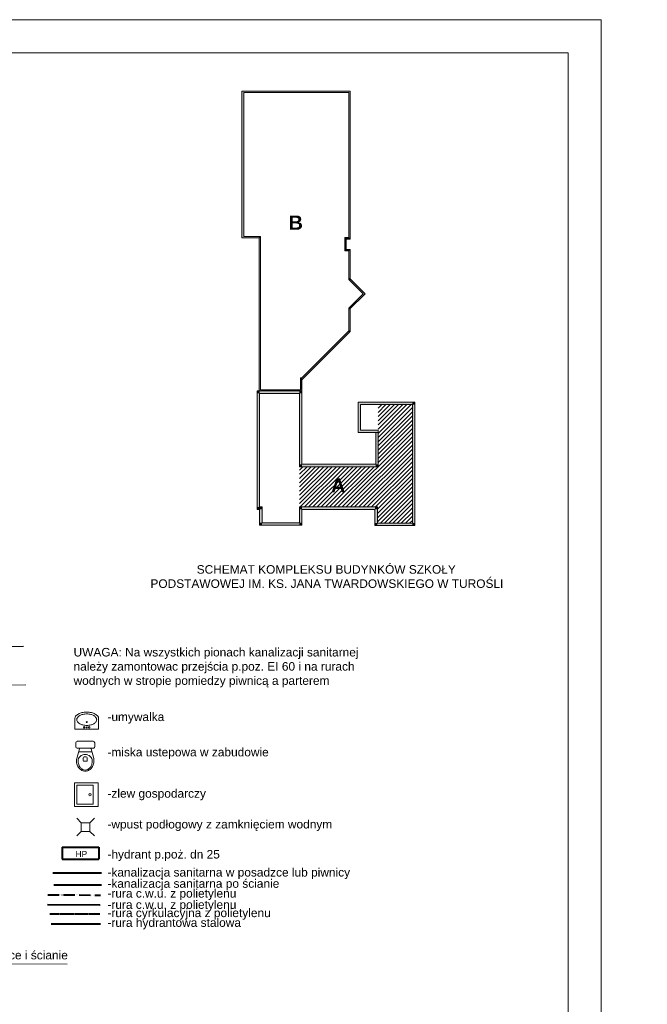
# Model space of a CAD drawing. Header units: millimetres. Extents: x 1385 to 11131, y 1971 to 6171.
# Tile 28 of 28: x 6356 to 7682, y 4090 to 6171. Entities that reach past the tile are written whole.
import ezdxf
from ezdxf.lldxf.tags import DXFTag

# ---------------------------------------------------------------- set-up
doc = ezdxf.new("R2010")
doc.units = ezdxf.units.MM
for name, pattern in [('ACAD_ISO05W100', [33, 24, -3, 0, -3, 0, -3]), ('HIDDEN', [0.125, 0.085, -0.04]), ('{ Half Dash }', [0])]:
    doc.linetypes.add(name, pattern=pattern)
for name, color, linetype, lineweight in [('A_opisy', 81, 'Continuous', 13), ('A_sanitarka', 140, 'Continuous', 13), ('ciepła woda', 1, 'ACAD_ISO05W100', 40), ('cyrkulacja', 200, 'HIDDEN', 40), ('Instalacja hydrantowa', 4, 'Continuous', 40), ('kanal saniat', 24, 'Continuous', 40), ('opis ks', 7, 'Continuous', 25), ('opis wody', 7, '{ Half Dash }', 15), ('sanitarka', 140, 'Continuous', 13), ('zimna woda', 160, 'Continuous', 40)]:
    doc.layers.add(name, color=color, linetype=linetype, lineweight=lineweight)
doc.layers.add('Konstrukcja - Ściany zew', color=7, linetype='Continuous')
doc.layers.add('Opisy - Teksty', color=7, linetype='Continuous')
doc.styles.get("Standard").update_dxf_attribs({"font": 'arial.ttf'})
doc.styles.add('STYL_AUTOMATYCZNY_1', font='arial.ttf')
tags = doc.linetypes.add('DASH', pattern=[15, 10, -5]).pattern_tags.tags
tags[6:7] = [DXFTag(74, 4), DXFTag(75, 0), DXFTag(340, '0'), DXFTag(46, 0.0), DXFTag(50, 0.0), DXFTag(44, 0.0), DXFTag(45, 0.0)]
tags[4:5] = [DXFTag(74, 4), DXFTag(75, 0), DXFTag(340, '0'), DXFTag(46, 0.0), DXFTag(50, 0.0), DXFTag(44, 0.0), DXFTag(45, 0.0)]

# ---------------------------------------------------------------- blocks, each defined once
blk = doc.blocks.new('Ściana_78_1', base_point=(29954, 22165))
at = {"layer": 'Konstrukcja - Ściany zew', "linetype": 'Continuous', "lineweight": 0, "true_color": 0x000000}
for points in [[(29954, 22165), (30005, 22216), (29954, 22216)], [(29954, 22165), (30005, 22165), (30005, 22216)], [(30005, 20665), (30005, 22165), (29954, 22165), (29954, 20665)], [(30005, 20665), (29954, 20614), (30005, 20614)], [(29954, 20665), (29954, 20614), (30005, 20665)]]:
    blk.add_hatch(color=18, dxfattribs=at).paths.add_polyline_path(points)
at = {"layer": 'Konstrukcja - Ściany zew', "color": 7, "linetype": 'Continuous', "lineweight": 15, "flags": 128}
for points in [[(30005, 22216), (29954, 22216)], [(29954, 22165), (29954, 20614)], [(30005, 20665), (30005, 22216)], [(29954, 20614), (30005, 20614)]]:
    blk.add_lwpolyline(points, dxfattribs=at)
blk = doc.blocks.new('Ściana_79_1', base_point=(29954, 19431))
at = {"layer": 'Konstrukcja - Ściany zew', "linetype": 'Continuous', "lineweight": 0, "true_color": 0x000000}
for points in [[(29163, 19431), (29112, 19431), (29112, 19380)], [(29163, 19431), (29112, 19380), (29163, 19380)], [(29163, 19380), (29954, 19380), (29954, 19431), (29163, 19431)], [(30005, 19431), (29954, 19431), (30005, 19380)], [(29954, 19431), (29954, 19380), (30005, 19380)]]:
    blk.add_hatch(color=18, dxfattribs=at).paths.add_polyline_path(points)
at = {"layer": 'Konstrukcja - Ściany zew', "color": 7, "linetype": 'Continuous', "lineweight": 15, "flags": 128}
for points in [[(29112, 19380), (29112, 19431)], [(29112, 19380), (30005, 19380)], [(29954, 19431), (29163, 19431)], [(30005, 19380), (30005, 19431)]]:
    blk.add_lwpolyline(points, dxfattribs=at)
blk = doc.blocks.new('Ściana_80_1', base_point=(29163, 19431))
at = {"layer": 'Konstrukcja - Ściany zew', "linetype": 'Continuous', "lineweight": 0, "true_color": 0x000000}
for points in [[(29112, 19712), (29163, 19763), (29112, 19763)], [(29112, 19712), (29163, 19712), (29163, 19763)], [(29112, 19712), (29112, 19431), (29163, 19431), (29163, 19712)]]:
    blk.add_hatch(color=18, dxfattribs=at).paths.add_polyline_path(points)
at = {"layer": 'Konstrukcja - Ściany zew', "color": 7, "linetype": 'Continuous', "lineweight": 15, "flags": 128}
for points in [[(29163, 19763), (29112, 19763)], [(29112, 19712), (29112, 19431)], [(29163, 19431), (29163, 19763)]]:
    blk.add_lwpolyline(points, dxfattribs=at)
blk = doc.blocks.new('Ściana_81_1', base_point=(29954, 19763))
at = {"layer": 'Konstrukcja - Ściany zew', "linetype": 'Continuous', "lineweight": 0, "true_color": 0x000000}
for points in [[(30005, 19712), (29954, 19763), (29954, 19712)], [(29954, 19763), (30005, 19712), (30005, 19763)], [(31550, 19763), (30005, 19763), (30005, 19712), (31550, 19712)], [(31550, 19712), (31601, 19712), (31601, 19763)], [(31550, 19763), (31550, 19712), (31601, 19763)]]:
    blk.add_hatch(color=18, dxfattribs=at).paths.add_polyline_path(points)
at = {"layer": 'Konstrukcja - Ściany zew', "color": 7, "linetype": 'Continuous', "lineweight": 15, "flags": 128}
for points in [[(29954, 19763), (29954, 19712)], [(31601, 19763), (29954, 19763)], [(30005, 19712), (31550, 19712)], [(31601, 19763), (31601, 19712)]]:
    blk.add_lwpolyline(points, dxfattribs=at)
blk = doc.blocks.new('Ściana_82_1', base_point=(29954, 19763))
at = {"layer": 'Konstrukcja - Ściany zew', "linetype": 'Continuous', "lineweight": 0, "true_color": 0x000000}
blk.add_hatch(color=18, dxfattribs=at).paths.add_polyline_path([(30005, 19431), (30005, 19712), (29954, 19712), (29954, 19431)])
at = {"layer": 'Konstrukcja - Ściany zew', "color": 7, "linetype": 'Continuous', "lineweight": 15, "flags": 128}
for points in [[(29954, 19712), (29954, 19431)], [(30005, 19431), (30005, 19712)]]:
    blk.add_lwpolyline(points, dxfattribs=at)
blk = doc.blocks.new('Ściana_83_1', base_point=(29954, 22165))
at = {"layer": 'Konstrukcja - Ściany zew', "linetype": 'Continuous', "lineweight": 0, "true_color": 0x000000}
for points in [[(29112, 22165), (29061, 22216), (29061, 22165)], [(29112, 22216), (29061, 22216), (29112, 22165)], [(29112, 22165), (29954, 22165), (29954, 22216), (29112, 22216)]]:
    blk.add_hatch(color=18, dxfattribs=at).paths.add_polyline_path(points)
at = {"layer": 'Konstrukcja - Ściany zew', "color": 7, "linetype": 'Continuous', "lineweight": 15, "flags": 128}
for points in [[(29061, 22216), (29061, 22165)], [(29954, 22216), (29061, 22216)], [(29112, 22165), (29954, 22165)]]:
    blk.add_lwpolyline(points, dxfattribs=at)
blk = doc.blocks.new('Ściana_84_1', base_point=(29112, 22165))
at = {"layer": 'Konstrukcja - Ściany zew', "linetype": 'Continuous', "lineweight": 0, "true_color": 0x000000}
blk.add_hatch(color=18, dxfattribs=at).paths.add_polyline_path([(29061, 22165), (29061, 19763), (29112, 19763), (29112, 22165)])
at = {"layer": 'Konstrukcja - Ściany zew', "color": 7, "linetype": 'Continuous', "lineweight": 15, "flags": 128}
for points in [[(29061, 22165), (29061, 19763)], [(29112, 19763), (29112, 22165)]]:
    blk.add_lwpolyline(points, dxfattribs=at)
blk = doc.blocks.new('Ściana_85_1', base_point=(31550, 19763))
at = {"layer": 'Konstrukcja - Ściany zew', "linetype": 'Continuous', "lineweight": 0, "true_color": 0x000000}
for points in [[(31601, 19422), (31601, 19712), (31550, 19712), (31550, 19422)], [(31601, 19422), (31550, 19371), (31601, 19371)], [(31550, 19422), (31550, 19371), (31601, 19422)]]:
    blk.add_hatch(color=18, dxfattribs=at).paths.add_polyline_path(points)
at = {"layer": 'Konstrukcja - Ściany zew', "color": 7, "linetype": 'Continuous', "lineweight": 15, "flags": 128}
for points in [[(31550, 19712), (31550, 19371)], [(31601, 19422), (31601, 19712)], [(31550, 19371), (31601, 19371)]]:
    blk.add_lwpolyline(points, dxfattribs=at)
blk = doc.blocks.new('Ściana_86_1', base_point=(29163, 19763))
at = {"layer": 'Konstrukcja - Ściany zew', "linetype": 'Continuous', "lineweight": 0, "true_color": 0x000000}
blk.add_hatch(color=18, dxfattribs=at).paths.add_polyline_path([(29112, 19763), (29061, 19763), (29061, 19712), (29112, 19712)])
at = {"layer": 'Konstrukcja - Ściany zew', "color": 7, "linetype": 'Continuous', "lineweight": 15, "flags": 128}
for points in [[(29061, 19763), (29061, 19712)], [(29061, 19712), (29112, 19712)]]:
    blk.add_lwpolyline(points, dxfattribs=at)
blk = doc.blocks.new('Ściana_87_1', base_point=(31550, 19371))
at = {"layer": 'Konstrukcja - Ściany zew', "linetype": 'Continuous', "lineweight": 0, "true_color": 0x000000}
for points in [[(32339, 19422), (31601, 19422), (31601, 19371), (32339, 19371)], [(32339, 19422), (32390, 19371), (32390, 19422)], [(32339, 19371), (32390, 19371), (32339, 19422)]]:
    blk.add_hatch(color=18, dxfattribs=at).paths.add_polyline_path(points)
at = {"layer": 'Konstrukcja - Ściany zew', "color": 7, "linetype": 'Continuous', "lineweight": 15, "flags": 128}
for points in [[(32339, 19422), (31601, 19422)], [(31601, 19371), (32390, 19371)], [(32390, 19371), (32390, 19422)]]:
    blk.add_lwpolyline(points, dxfattribs=at)
blk = doc.blocks.new('Ściana_88_1', base_point=(32339, 19371))
at = {"layer": 'Konstrukcja - Ściany zew', "linetype": 'Continuous', "lineweight": 0, "true_color": 0x000000}
for points in [[(32339, 21928), (32390, 21979), (32339, 21979)], [(32339, 21928), (32390, 21928), (32390, 21979)], [(32339, 21928), (32339, 19422), (32390, 19422), (32390, 21928)]]:
    blk.add_hatch(color=18, dxfattribs=at).paths.add_polyline_path(points)
at = {"layer": 'Konstrukcja - Ściany zew', "color": 7, "linetype": 'Continuous', "lineweight": 15, "flags": 128}
for points in [[(32390, 21979), (32339, 21979)], [(32339, 21928), (32339, 19422)], [(32390, 19422), (32390, 21979)]]:
    blk.add_lwpolyline(points, dxfattribs=at)
blk = doc.blocks.new('Ściana_89_1', base_point=(29954, 20614))
at = {"layer": 'Konstrukcja - Ściany zew', "linetype": 'Continuous', "lineweight": 0, "true_color": 0x000000}
for points in [[(31565, 20665), (30005, 20665), (30005, 20614), (31565, 20614)], [(31616, 20665), (31565, 20665), (31616, 20614)], [(31565, 20614), (31616, 20614), (31565, 20665)]]:
    blk.add_hatch(color=18, dxfattribs=at).paths.add_polyline_path(points)
at = {"layer": 'Konstrukcja - Ściany zew', "color": 7, "linetype": 'Continuous', "lineweight": 15, "flags": 128}
for points in [[(31565, 20665), (30005, 20665)], [(30005, 20614), (31616, 20614)], [(31616, 20614), (31616, 20665)]]:
    blk.add_lwpolyline(points, dxfattribs=at)
blk = doc.blocks.new('Ściana_90_1', base_point=(32339, 21928))
at = {"layer": 'Konstrukcja - Ściany zew', "linetype": 'Continuous', "lineweight": 0, "true_color": 0x000000}
blk.add_hatch(color=18, dxfattribs=at).paths.add_polyline_path([(32339, 21979), (31195, 21979), (31195, 21928), (32339, 21928)])
at = {"layer": 'Konstrukcja - Ściany zew', "color": 7, "linetype": 'Continuous', "lineweight": 15, "flags": 128}
for points in [[(32339, 21979), (31195, 21979)], [(31195, 21979), (31195, 21928)], [(31246, 21928), (32339, 21928)]]:
    blk.add_lwpolyline(points, dxfattribs=at)
blk = doc.blocks.new('Ściana_91_1', base_point=(31616, 21338))
at = {"layer": 'Konstrukcja - Ściany zew', "linetype": 'Continuous', "lineweight": 0, "true_color": 0x000000}
blk.add_hatch(color=18, dxfattribs=at).paths.add_polyline_path([(31616, 20665), (31616, 21338), (31565, 21338), (31565, 20665)])
at = {"layer": 'Konstrukcja - Ściany zew', "color": 7, "linetype": 'Continuous', "lineweight": 15, "flags": 128}
for points in [[(31565, 21338), (31565, 20665)], [(31565, 21338), (31616, 21338)], [(31616, 20665), (31616, 21338)]]:
    blk.add_lwpolyline(points, dxfattribs=at)
blk = doc.blocks.new('Ściana_92_1', base_point=(30005, 22240))
at = {"layer": 'Konstrukcja - Ściany zew', "linetype": 'Continuous', "lineweight": 0, "true_color": 0x000000}
blk.add_hatch(color=18, dxfattribs=at).paths.add_polyline_path([(30005, 22240), (29099, 22240), (29099, 22219), (30005, 22219)])
at = {"layer": 'Konstrukcja - Ściany zew', "color": 7, "linetype": 'Continuous', "lineweight": 15, "flags": 128}
for points in [[(29099, 22240), (29099, 22219)], [(29099, 22219), (30005, 22219)], [(29976, 22240), (29129, 22240)], [(30005, 22219), (30005, 22240)]]:
    blk.add_lwpolyline(points, dxfattribs=at)
blk = doc.blocks.new('Ściana_93_1', base_point=(29976, 22493))
at = {"layer": 'Konstrukcja - Ściany zew', "linetype": 'Continuous', "lineweight": 0, "true_color": 0x000000}
blk.add_hatch(color=18, dxfattribs=at).paths.add_polyline_path([(29976, 22493), (29976, 22240), (30005, 22240), (30005, 22493)])
at = {"layer": 'Konstrukcja - Ściany zew', "color": 7, "linetype": 'Continuous', "lineweight": 15, "flags": 128}
for points in [[(29976, 22493), (29976, 22240)], [(30005, 22493), (29976, 22493)], [(30005, 22240), (30005, 22452)]]:
    blk.add_lwpolyline(points, dxfattribs=at)
blk = doc.blocks.new('Ściana_94_1', base_point=(29129, 22240))
at = {"layer": 'Konstrukcja - Ściany zew', "linetype": 'Continuous', "lineweight": 0, "true_color": 0x000000}
for points in [[(29099, 25450), (29129, 25480), (29099, 25480)], [(29099, 25450), (29129, 25450), (29129, 25480)], [(29099, 25450), (29099, 22240), (29129, 22240), (29129, 25450)]]:
    blk.add_hatch(color=18, dxfattribs=at).paths.add_polyline_path(points)
at = {"layer": 'Konstrukcja - Ściany zew', "color": 7, "linetype": 'Continuous', "lineweight": 15, "flags": 128}
for points in [[(29129, 25480), (29099, 25480)], [(29099, 25450), (29099, 22240)], [(29129, 22240), (29129, 25480)]]:
    blk.add_lwpolyline(points, dxfattribs=at)
blk = doc.blocks.new('Ściana_95_1', base_point=(29129, 25480))
at = {"layer": 'Konstrukcja - Ściany zew', "linetype": 'Continuous', "lineweight": 0, "true_color": 0x000000}
blk.add_hatch(color=18, dxfattribs=at).paths.add_polyline_path([(29099, 25480), (28735, 25480), (28735, 25450), (29099, 25450)])
at = {"layer": 'Konstrukcja - Ściany zew', "color": 7, "linetype": 'Continuous', "lineweight": 15, "flags": 128}
for points in [[(28735, 25480), (28735, 25450)], [(28735, 25450), (29099, 25450)], [(29099, 25480), (28778, 25480)]]:
    blk.add_lwpolyline(points, dxfattribs=at)
blk = doc.blocks.new('Ściana_96_1', base_point=(28778, 25480))
at = {"layer": 'Konstrukcja - Ściany zew', "linetype": 'Continuous', "lineweight": 0, "true_color": 0x000000}
blk.add_hatch(color=18, dxfattribs=at).paths.add_polyline_path([(28778, 25480), (28778, 28553), (28735, 28553), (28735, 25480)])
at = {"layer": 'Konstrukcja - Ściany zew', "color": 7, "linetype": 'Continuous', "lineweight": 15, "flags": 128}
for points in [[(28778, 28553), (28735, 28553)], [(28735, 28553), (28735, 25480)], [(28778, 25480), (28778, 28523)]]:
    blk.add_lwpolyline(points, dxfattribs=at)
blk = doc.blocks.new('Ściana_97_1', base_point=(28778, 28523))
at = {"layer": 'Konstrukcja - Ściany zew', "linetype": 'Continuous', "lineweight": 0, "true_color": 0x000000}
blk.add_hatch(color=18, dxfattribs=at).paths.add_polyline_path([(28778, 28523), (31027, 28523), (31027, 28553), (28778, 28553)])
at = {"layer": 'Konstrukcja - Ściany zew', "color": 7, "linetype": 'Continuous', "lineweight": 15, "flags": 128}
for points in [[(31027, 28553), (28778, 28553)], [(28778, 28523), (30997, 28523)], [(31027, 28523), (31027, 28553)]]:
    blk.add_lwpolyline(points, dxfattribs=at)
blk = doc.blocks.new('Ściana_98_1', base_point=(30997, 28523))
at = {"layer": 'Konstrukcja - Ściany zew', "linetype": 'Continuous', "lineweight": 0, "true_color": 0x000000}
for points in [[(31027, 25457), (31027, 28523), (30997, 28523), (30997, 25457)], [(30997, 25427), (31027, 25427), (30997, 25457)], [(31027, 25457), (30997, 25457), (31027, 25427)]]:
    blk.add_hatch(color=18, dxfattribs=at).paths.add_polyline_path(points)
at = {"layer": 'Konstrukcja - Ściany zew', "color": 7, "linetype": 'Continuous', "lineweight": 15, "flags": 128}
for points in [[(30997, 28523), (30997, 25457)], [(31027, 25427), (31027, 28523)], [(31027, 25427), (30997, 25427)]]:
    blk.add_lwpolyline(points, dxfattribs=at)
blk = doc.blocks.new('Ściana_99_1', base_point=(30997, 25427))
at = {"layer": 'Konstrukcja - Ściany zew', "linetype": 'Continuous', "lineweight": 0, "true_color": 0x000000}
for points in [[(30942, 25427), (30912, 25457), (30912, 25427)], [(30912, 25457), (30942, 25427), (30942, 25457)], [(30997, 25457), (30942, 25457), (30942, 25427), (30997, 25427)]]:
    blk.add_hatch(color=18, dxfattribs=at).paths.add_polyline_path(points)
at = {"layer": 'Konstrukcja - Ściany zew', "color": 7, "linetype": 'Continuous', "lineweight": 15, "flags": 128}
for points in [[(30912, 25457), (30912, 25427)], [(30997, 25457), (30912, 25457)], [(30942, 25427), (30997, 25427)]]:
    blk.add_lwpolyline(points, dxfattribs=at)
blk = doc.blocks.new('Ściana_100_1', base_point=(30912, 25427))
at = {"layer": 'Konstrukcja - Ściany zew', "linetype": 'Continuous', "lineweight": 0, "true_color": 0x000000}
for points in [[(30942, 25209), (30942, 25427), (30912, 25427), (30912, 25209)], [(30942, 25209), (30912, 25179), (30942, 25179)], [(30912, 25209), (30912, 25179), (30942, 25209)]]:
    blk.add_hatch(color=18, dxfattribs=at).paths.add_polyline_path(points)
at = {"layer": 'Konstrukcja - Ściany zew', "color": 7, "linetype": 'Continuous', "lineweight": 15, "flags": 128}
for points in [[(30912, 25427), (30912, 25179)], [(30942, 25209), (30942, 25427)], [(30912, 25179), (30942, 25179)]]:
    blk.add_lwpolyline(points, dxfattribs=at)
blk = doc.blocks.new('Ściana_101_1', base_point=(30912, 25179))
at = {"layer": 'Konstrukcja - Ściany zew', "linetype": 'Continuous', "lineweight": 0, "true_color": 0x000000}
blk.add_hatch(color=18, dxfattribs=at).paths.add_polyline_path([(30942, 25179), (31027, 25179), (31027, 25209), (30942, 25209)])
at = {"layer": 'Konstrukcja - Ściany zew', "color": 7, "linetype": 'Continuous', "lineweight": 15, "flags": 128}
for points in [[(31027, 25209), (30942, 25209)], [(31027, 25179), (31027, 25209)], [(30942, 25179), (30997, 25179)]]:
    blk.add_lwpolyline(points, dxfattribs=at)
blk = doc.blocks.new('Ściana_102_1', base_point=(30997, 25179))
at = {"layer": 'Konstrukcja - Ściany zew', "linetype": 'Continuous', "lineweight": 0, "true_color": 0x000000}
for points in [[(31027, 24585), (31027, 25179), (30997, 25179), (30997, 24615)], [(30997, 24615), (30997, 24573), (31027, 24585)], [(30997, 24573), (31027, 24543), (31027, 24585)]]:
    blk.add_hatch(color=18, dxfattribs=at).paths.add_polyline_path(points)
at = {"layer": 'Konstrukcja - Ściany zew', "color": 7, "linetype": 'Continuous', "lineweight": 15, "flags": 128}
for points in [[(30997, 25179), (30997, 24573)], [(31027, 24585), (31027, 25179)], [(30997, 24573), (31027, 24543)]]:
    blk.add_lwpolyline(points, dxfattribs=at)
blk = doc.blocks.new('Ściana_103_1', base_point=(30997, 24573))
at = {"layer": 'Konstrukcja - Ściany zew', "linetype": 'Continuous', "lineweight": 0, "true_color": 0x000000}
blk.add_hatch(color=18, dxfattribs=at).paths.add_polyline_path([(31027, 24585), (31027, 24543), (31320, 24250), (31341, 24271)])
at = {"layer": 'Konstrukcja - Ściany zew', "color": 7, "linetype": 'Continuous', "lineweight": 15, "flags": 128}
for points in [[(31341, 24271), (31027, 24585)], [(31027, 24543), (31299, 24271)], [(31320, 24250), (31341, 24271)]]:
    blk.add_lwpolyline(points, dxfattribs=at)
blk = doc.blocks.new('Ściana_104_1', base_point=(31299, 24271))
at = {"layer": 'Konstrukcja - Ściany zew', "linetype": 'Continuous', "lineweight": 0, "true_color": 0x000000}
for points in [[(31027, 23956), (31320, 24250), (31299, 24271), (31027, 23999)], [(31027, 23999), (30997, 23969), (31027, 23956)], [(31027, 23956), (30997, 23969), (30997, 23927)]]:
    blk.add_hatch(color=18, dxfattribs=at).paths.add_polyline_path(points)
at = {"layer": 'Konstrukcja - Ściany zew', "color": 7, "linetype": 'Continuous', "lineweight": 15, "flags": 128}
for points in [[(31299, 24271), (30997, 23969)], [(31027, 23956), (31320, 24250)], [(30997, 23969), (30997, 23927)]]:
    blk.add_lwpolyline(points, dxfattribs=at)
blk = doc.blocks.new('Ściana_105_1', base_point=(30997, 23969))
at = {"layer": 'Konstrukcja - Ściany zew', "linetype": 'Continuous', "lineweight": 0, "true_color": 0x000000}
for points in [[(31027, 23515), (31027, 23956), (30997, 23927), (30997, 23486)], [(31027, 23515), (30997, 23486), (31027, 23473)], [(30997, 23486), (30997, 23443), (31027, 23473)]]:
    blk.add_hatch(color=18, dxfattribs=at).paths.add_polyline_path(points)
at = {"layer": 'Konstrukcja - Ściany zew', "color": 7, "linetype": 'Continuous', "lineweight": 15, "flags": 128}
for points in [[(31027, 23473), (31027, 23956)], [(30997, 23927), (30997, 23486)], [(31027, 23473), (30997, 23443)]]:
    blk.add_lwpolyline(points, dxfattribs=at)
blk = doc.blocks.new('Ściana_106_1', base_point=(30997, 23486))
at = {"layer": 'Konstrukcja - Ściany zew', "linetype": 'Continuous', "lineweight": 0, "true_color": 0x000000}
blk.add_hatch(color=18, dxfattribs=at).paths.add_polyline_path([(30997, 23486), (30005, 22494), (30005, 22452), (30997, 23443)])
at = {"layer": 'Konstrukcja - Ściany zew', "color": 7, "linetype": 'Continuous', "lineweight": 15, "flags": 128}
for points in [[(30997, 23486), (30005, 22494)], [(30005, 22452), (30997, 23443)], [(30005, 22494), (30005, 22493)]]:
    blk.add_lwpolyline(points, dxfattribs=at)
blk = doc.blocks.new('Ściana_145_1', base_point=(31616, 21389))
at = {"layer": 'Konstrukcja - Ściany zew', "linetype": 'Continuous', "lineweight": 0, "true_color": 0x000000}
blk.add_hatch(color=18, dxfattribs=at).paths.add_polyline_path([(31616, 21389), (31195, 21389), (31195, 21338), (31616, 21338)])
at = {"layer": 'Konstrukcja - Ściany zew', "color": 7, "linetype": 'Continuous', "lineweight": 15, "flags": 128}
for points in [[(31195, 21389), (31195, 21338)], [(31195, 21338), (31616, 21338)], [(31616, 21389), (31246, 21389)], [(31616, 21338), (31616, 21389)]]:
    blk.add_lwpolyline(points, dxfattribs=at)
blk = doc.blocks.new('Ściana_146_1', base_point=(31246, 21389))
at = {"layer": 'Konstrukcja - Ściany zew', "linetype": 'Continuous', "lineweight": 0, "true_color": 0x000000}
blk.add_hatch(color=18, dxfattribs=at).paths.add_polyline_path([(31246, 21389), (31246, 21928), (31195, 21928), (31195, 21389)])
at = {"layer": 'Konstrukcja - Ściany zew', "color": 7, "linetype": 'Continuous', "lineweight": 15, "flags": 128}
for points in [[(31195, 21928), (31195, 21389)], [(31246, 21389), (31246, 21928)]]:
    blk.add_lwpolyline(points, dxfattribs=at)
blk = doc.blocks.new('UM35X50')
for points in [[(0, -37, 0.05476), (10.1, -35.9, 0.06858), (17.7, -33, 0.105627), (23.4, -28.2, 0.165778), (25, -23.6), (25, -0.9), (-25, -0.9), (-25, -23.6, 0.165778), (-23.4, -28.2, 0.105627), (-17.7, -33, 0.06858), (-10.1, -35.9, 0.05476)], [(0, -8.9, 0.029376), (-4.3, -9.2, 0.029473), (-8.4, -9.9, 0.03605), (-11.8, -11, 0.036147), (-14.9, -12.5, 0.053162), (-17.7, -14.5, 0.06086), (-19.7, -16.8, 0.070181), (-20.7, -19, 0.077896), (-21, -21.1, 0.077896), (-20.7, -23.2, 0.070181), (-19.7, -25.3, 0.06086), (-17.7, -27.6, 0.053162), (-14.9, -29.7, 0.036147), (-11.8, -31.2, 0.03605), (-8.4, -32.2, 0.029473), (-4.3, -33, 0.029376), (0, -33.2, 0.029376), (4.3, -33, 0.029473), (8.4, -32.2, 0.03605), (11.8, -31.2, 0.036147), (14.9, -29.7, 0.053162), (17.7, -27.6, 0.06086), (19.7, -25.3, 0.070181), (20.7, -23.2, 0.077896), (21, -21.1, 0.077896), (20.7, -19, 0.070181), (19.7, -16.8, 0.06086), (17.7, -14.5, 0.053162), (14.9, -12.5, 0.036147), (11.8, -11, 0.03605), (8.4, -9.9, 0.029473), (4.3, -9.2, 0.029376)]]:
    blk.add_lwpolyline(points, format="xyb", close=True)
for centre, radius in [((-5.3, -4.7), 1.63), ((0, -4.7), 1.05), ((0, -15.9), 1.05), ((5.2, -4.7), 1.63)]:
    blk.add_circle(centre, radius)
blk = doc.blocks.new('miska wc2')
at = {"layer": 'sanitarka'}
for p, q in [((0, 17), (0, -17)), ((0, 17), (0, -17)), ((11.9, 20), (2.9, 20)), ((11.9, 20), (2.9, 20)), ((14.7, -17), (14.7, 17)), ((14.7, -17), (14.7, 17)), ((14.7, 10.5), (14.7, -10.5)), ((14.7, 10.5), (14.7, -10.5)), ((16.1, 12.4), (36.1, 18)), ((16.1, 12.4), (36.1, 18)), ((22.3, 14.1), (22.3, -14.1)), ((32.8, -2), (32.8, 2)), ((34.7, 4), (40.4, 4)), ((42.3, 2), (42.3, -2)), ((2.9, -20), (11.9, -20)), ((2.9, -20), (11.9, -20)), ((36.1, -18), (16.1, -12.4)), ((36.1, -18), (16.1, -12.4)), ((40.4, -4), (34.7, -4))]:
    blk.add_line(p, q, dxfattribs=at)
at = {"layer": 'sanitarka', "extrusion": (0, 0, -1)}
for centre, major_axis, start_param, end_param in [((2.9, 17), (0, 3), -1.570796, 0), ((2.9, 17), (0, 3), -1.570796, 0), ((11.9, 17), (0, 3), 0, 1.570796), ((11.9, 17), (0, 3), 0, 1.570796), ((16.6, 10.5), (0, 2), -1.570796, -0.259108), ((16.6, 10.5), (0, 2), -1.570796, -0.259108), ((43.2, 0), (0, 16.1), -1.570796, -1.201895), ((42.3, 0.4), (0, 15), -1.201895, -0.819867), ((41.7, 1), (0, 14.1), -0.819867, -0.417686), ((34.7, 2), (0, 2), -1.570796, 0), ((41.3, -10), (0, 28.5), -0.193886, 0), ((41.3, -10), (0, 28.5), -0.193886, 0), ((41.3, 1.9), (0, 13.1), -0.417686, 0), ((40.4, 2), (0, 2), 0, 1.570796), ((41.3, -10), (0, 28.5), 0, 0.321605), ((41.3, -10), (0, 28.5), 0, 0.321605), ((41.3, -12.9), (0, 27.9), 0, 0.294283), ((43.1, -6.6), (0, 21.3), 0.294283, 0.631691), ((42.9, -5.1), (0, 23.3), 0.321605, 0.677386), ((42.9, -5.1), (0, 23.3), 0.321605, 0.677386), ((45.9, -2.6), (0, 16.3), 0.631691, 1.055683), ((45.2, -2), (0, 19.3), 0.677386, 1.095246), ((45.2, -2), (0, 19.3), 0.677386, 1.095246), ((50.2, 0), (0, 11.1), 1.055683, 1.570796), ((48.9, 0), (0, 15), 1.095246, 1.570796), ((48.9, 0), (0, 15), 1.095246, 1.570796), ((2.9, -17), (0, 3), 3.141593, 4.712389), ((2.9, -17), (0, 3), 3.141593, 4.712389), ((11.9, -17), (0, 3), 1.570796, 3.141593), ((11.9, -17), (0, 3), 1.570796, 3.141593), ((16.6, -10.5), (0, 2), -2.882484, -1.570796), ((16.6, -10.5), (0, 2), -2.882484, -1.570796), ((43.2, 0), (0, 16.1), -1.939697, -1.570796), ((42.3, -0.4), (0, 15), -2.321725, -1.939697), ((41.7, -1), (0, 14.1), -2.723906, -2.321725), ((34.7, -2), (0, 2), 3.141593, 4.712389), ((41.3, 10), (0, 28.5), 3.141593, 3.335479), ((41.3, 10), (0, 28.5), 3.141593, 3.335479), ((41.3, -1.9), (0, 13.1), 3.141593, 3.559279), ((40.4, -2), (0, 2), 1.570796, 3.141593), ((41.3, 12.9), (0, 27.9), 2.84731, 3.141593), ((41.3, 10), (0, 28.5), 2.819987, 3.141593), ((41.3, 10), (0, 28.5), 2.819987, 3.141593), ((43.1, 6.6), (0, 21.3), 2.509902, 2.84731), ((42.9, 5.1), (0, 23.3), 2.464206, 2.819987), ((42.9, 5.1), (0, 23.3), 2.464206, 2.819987), ((45.9, 2.6), (0, 16.3), 2.08591, 2.509902), ((45.2, 2), (0, 19.3), 2.046347, 2.464206), ((45.2, 2), (0, 19.3), 2.046347, 2.464206), ((50.2, 0), (0, 11.1), 1.570796, 2.08591), ((48.9, 0), (0, 15), 1.570796, 2.046347), ((48.9, 0), (0, 15), 1.570796, 2.046347)]:
    blk.add_ellipse(centre, major_axis=major_axis, ratio=0.95, start_param=start_param, end_param=end_param, dxfattribs=at)

msp = doc.modelspace()

# ---------------------------------------------------------------- hatches: boundary and pattern name
at = {"layer": 'Konstrukcja - Ściany zew', "lineweight": 13, "true_color": 0x000000}
h = msp.add_hatch(dxfattribs=at)
h.set_pattern_fill('ANSI31', color=18, scale=50)
h.set_pattern_definition([(45, (29273.4415, -155.404), (-4.4194174, 4.4194174), [])])
h.paths.add_polyline_path([(6947.047, 5226.332), (6947.047, 5141.214), (7111.666, 5141.214), (7111.666, 5107.167), (7185.549, 5107.167), (7185.549, 5357.702), (7113.198, 5357.702), (7113.198, 5226.332)])

# ---------------------------------------------------------------- linework, layer by layer
at = {"layer": 'A_opisy', "color": 18, "lineweight": 13, "true_color": 0x000000}
for points in [[(1384.707, 6171.389), (7584.707, 6171.389), (7584.707, 1971.389), (1384.707, 1971.389)], [(1584.707, 6101.389), (7514.707, 6101.389), (7514.707, 2041.389), (1584.707, 2041.389)]]:
    msp.add_lwpolyline(points, close=True, dxfattribs=at)
at = {"layer": 'A_sanitarka', "color": 18, "lineweight": 13, "true_color": 0x000000}
for p, q in [((6476.196, 4483.142), (6485.539, 4473.799)), ((6513.57, 4483.142), (6504.227, 4473.799)), ((6485.539, 4455.112), (6476.196, 4445.768)), ((6504.227, 4455.112), (6513.57, 4445.768))]:
    msp.add_line(p, q, dxfattribs=at)
for points in [[(6471.267, 4557.765), (6521.267, 4557.765), (6521.267, 4507.765), (6471.267, 4507.765)], [(6476.267, 4552.765), (6511.267, 4552.765), (6511.267, 4512.765), (6476.267, 4512.765)], [(6485.539, 4473.799), (6504.227, 4473.799), (6504.227, 4455.112), (6485.539, 4455.112)]]:
    msp.add_lwpolyline(points, close=True, dxfattribs=at)
msp.add_circle((6504.065, 4532.765), 2.5, dxfattribs=at)
at = {"layer": 'ciepła woda'}
msp.add_lwpolyline([(6414.918, 4321.114), (6526.553, 4320.764), (6526.553, 4320.764), (6526.553, 4320.764)], dxfattribs=at)
at = {"layer": 'cyrkulacja'}
msp.add_lwpolyline([(6419.43, 4281.116), (6524.684, 4281.116)], dxfattribs=at)
at = {"layer": 'Instalacja hydrantowa'}
for p, q in [((6445.434, 4421.894), (6522.899, 4421.894)), ((6445.434, 4396.542), (6522.899, 4396.542))]:
    msp.add_line(p, q, dxfattribs=at)
at = {"layer": 'Instalacja hydrantowa', "linetype": 'Continuous'}
for p, q in [((6445.434, 4421.894), (6445.434, 4396.542)), ((6522.899, 4421.894), (6522.899, 4396.542))]:
    msp.add_line(p, q, dxfattribs=at)
at = {"layer": 'Instalacja hydrantowa'}
msp.add_lwpolyline([(6422.091, 4259.983), (6526.337, 4259.983)], dxfattribs=at)
at = {"layer": 'kanal saniat', "linetype": 'DASH'}
msp.add_lwpolyline([(6528.421, 4367.124), (6426.011, 4366.976)], dxfattribs=at)
at = {"layer": 'kanal saniat'}
msp.add_lwpolyline([(6427.932, 4342.095), (6528.421, 4342.095)], dxfattribs=at)
at = {"layer": 'opis ks'}
msp.add_line((5700.101, 4838.947), (6363.547, 4846.909), dxfattribs=at)
at = {"layer": 'opis wody'}
for p, q in [((6205.769, 4763.335), (6368.454, 4765.036)), ((6213.503, 4175.3), (6456.077, 4174.955))]:
    msp.add_line(p, q, dxfattribs=at)
at = {"layer": 'zimna woda'}
msp.add_lwpolyline([(6414.35, 4300.84), (6524.684, 4299.971), (6524.684, 4299.971), (6524.684, 4299.971)], dxfattribs=at)

# ---------------------------------------------------------------- block references
at = {"layer": 'A_sanitarka', "color": 18, "lineweight": 13, "true_color": 0x000000, "xscale": -1}
for name, p, rotation in [('UM35X50', (6497.34, 4670.503), 180), ('miska wc2', (6494.125, 4645.821), 90)]:
    msp.add_blockref(name, p, dxfattribs=dict(at, rotation=rotation))
at = {"layer": 'Konstrukcja - Ściany zew', "color": 18, "lineweight": 13, "true_color": 0x000000, "xscale": 0.1, "yscale": 0.1, "zscale": 0.1}
for name, p in [('Ściana_96_1', (6829.37, 5712.881)), ('Ściana_97_1', (6829.37, 6017.245)), ('Ściana_98_1', (7051.304, 6017.245)), ('Ściana_95_1', (6864.482, 5712.881)), ('Ściana_94_1', (6864.482, 5388.909)), ('Ściana_99_1', (7051.304, 5707.6)), ('Ściana_100_1', (7042.783, 5707.6)), ('Ściana_101_1', (7042.783, 5682.857)), ('Ściana_102_1', (7051.293, 5682.857)), ('Ściana_103_1', (7051.293, 5622.203)), ('Ściana_104_1', (7081.5, 5591.997)), ('Ściana_105_1', (7051.301, 5561.798)), ('Ściana_106_1', (7051.301, 5513.472)), ('Ściana_93_1', (6949.175, 5414.262)), ('Ściana_83_1', (6947.047, 5381.418)), ('Ściana_84_1', (6862.78, 5381.418)), ('Ściana_92_1', (6952.154, 5388.909)), ('Ściana_78_1', (6947.047, 5381.418)), ('Ściana_90_1', (7185.549, 5357.702)), ('Ściana_146_1', (7076.172, 5303.79)), ('Ściana_88_1', (7185.549, 5102.059)), ('Ściana_145_1', (7113.198, 5303.79)), ('Ściana_91_1', (7113.198, 5298.683)), ('Ściana_89_1', (6947.047, 5226.332)), ('Ściana_86_1', (6867.887, 5141.214)), ('Ściana_80_1', (6867.887, 5108.018)), ('Ściana_81_1', (6947.047, 5141.214)), ('Ściana_82_1', (6947.047, 5141.214)), ('Ściana_85_1', (7106.559, 5141.214)), ('Ściana_79_1', (6947.047, 5108.018)), ('Ściana_87_1', (7106.559, 5102.059))]:
    msp.add_blockref(name, p, dxfattribs=at)

# ---------------------------------------------------------------- texts
at = {"layer": 'A_opisy', "color": 18, "lineweight": 13, "true_color": 0x000000, "char_height": 18, "attachment_point": 1}
for s, width, heights, insert in [('\\pi93.72371;SIŁOWNIA', 309.30964, [64.094], (4715.072, 5019.636)), ('\\A1;\\pi130.16877;SCHEMAT KOMPLEKSU BUDYNKÓW SZKOŁY \\P\\pi32.45186;PODSTAWOWEJ IM. KS. JANA TWARDOWSKIEGO W TUROŚLI', 806.73455, [137.169], (6599.562, 5018.195))]:
    msp.add_mtext_dynamic_manual_height_columns(s, width=width, gutter_width=12.5, heights=heights, dxfattribs=dict(at, insert=insert))
at = {"layer": 'A_sanitarka', "color": 18, "lineweight": 13, "true_color": 0x000000, "insert": (6473.664, 4413.904), "char_height": 12.6762, "attachment_point": 1}
msp.add_mtext_dynamic_manual_height_columns('\\pxql;HP', width=34.81331, gutter_width=8.803, heights=[0], dxfattribs=at)
at = {"layer": 'opis ks', "color": 18, "lineweight": 13, "true_color": 0x000000, "char_height": 18, "attachment_point": 1}
for s, insert in [('UWAGA: Na wszystkich pionach kanalizacji sanitarnej należy zamontowac przejścia p.poz. EI 60 i na rurach wodnych w stropie pomiedzy piwnicą a parterem ', (6469.535, 4843.21)), ('-umywalka ', (6541.07, 4706.633)), ('-miska ustepowa w zabudowie', (6541.07, 4631.992)), ('-zlew gospodarczy ', (6541.07, 4544.646)), ('-wpust podłogowy z zamknięciem wodnym', (6541.07, 4479.534)), ('-hydrant p.poż. dn 25 ', (6541.07, 4416.009)), ('-kanalizacja sanitarna w posadzce lub piwnicy', (6541.07, 4377.895)), ('-kanalizacja sanitarna po ścianie', (6541.07, 4354.198)), ('-rura c.w.u. z polietylenu', (6541.07, 4333.428)), ('-rura c.w.u. z polietylenu', (6541.07, 4309.606)), ('-rura cyrkulacyjna z polietylenu ', (6541.07, 4292.137)), ('-rura hydrantowa stalowa ', (6541.07, 4271.558))]:
    msp.add_mtext_dynamic_manual_height_columns(s, width=647.38946, gutter_width=12.5, heights=[172.153], dxfattribs=dict(at, insert=insert))
at = {"layer": 'opis wody', "color": 18, "lineweight": 13, "true_color": 0x000000, "insert": (6226.86, 4232.842), "char_height": 18, "attachment_point": 1}
msp.add_mtext_dynamic_manual_height_columns('  dn20/20\\Pw posadzce i ścianie', width=346.51181, gutter_width=12.5, heights=[172.153], dxfattribs=at)
at = {"layer": 'Opisy - Teksty', "color": 18, "linetype": 'Continuous', "lineweight": 13, "true_color": 0x000000, "char_height": 30, "attachment_point": 1, "style": 'STYL_AUTOMATYCZNY_1'}
for s, insert in [('\\A1;\\pxql;{\\fArial|b1|i0|c238|p34;B}', (6923.991, 5757.319)), ('\\A1;\\pxql;{\\fArial|b1|i0|c238|p34;A}', (7013.674, 5201.838))]:
    msp.add_mtext(s, dxfattribs=dict(at, insert=insert))

doc.saveas('drawing.dxf')
